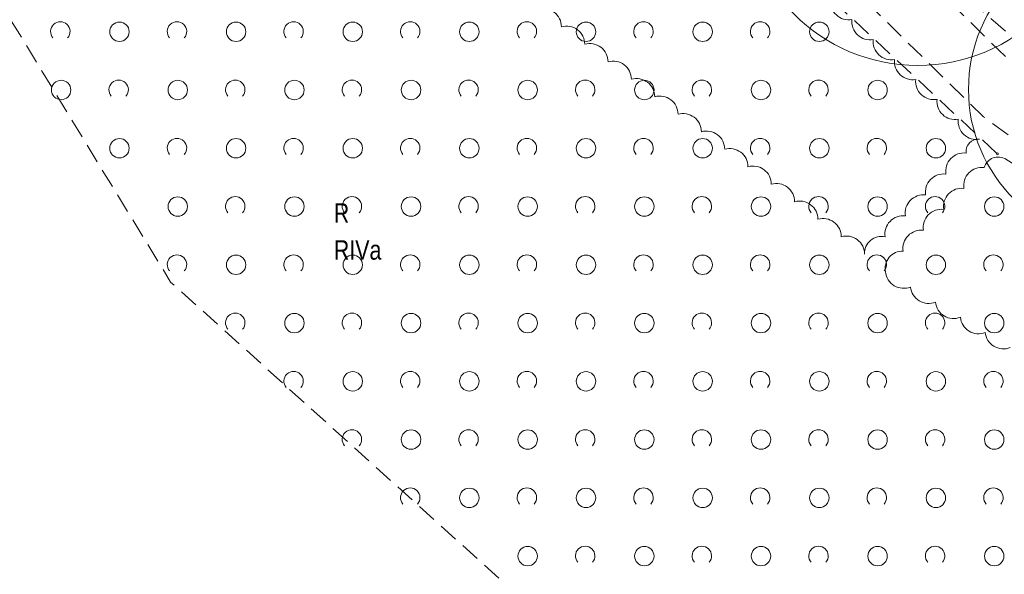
# Model space of a CAD drawing. Header units: metres. Extents: x 6540907 to 6541833, y 5893434 to 5894895.
# Tile 145 of 256: x 6541423 to 6541474, y 5893604 to 5893632. Entities that reach past the tile are written whole.
import ezdxf
from ezdxf.enums import TextEntityAlignment as Align

# ---------------------------------------------------------------- set-up
doc = ezdxf.new("R2010")
doc.units = ezdxf.units.M
doc.header["$MEASUREMENT"] = 0
doc.linetypes.add('1.0_0.5', pattern=[1.5, 1, -0.5])
doc.layers.get('0').update_dxf_attribs({"color": 2, "linetype": 'CONTINUOUS', "lineweight": 5})
for name, color, linetype, lineweight in [('140-Punkty robocze', 251, 'CONTINUOUS', 9), ('209-oznaczenie konturu klasyfikacyjnego', 251, 'CONTINUOUS', 9), ('210-oznaczenie konturu użytku gruntowego', 251, 'CONTINUOUS', 9), ('chodnik', 251, 'CONTINUOUS', 9), ('skarpa nieumocniona', 251, 'CONTINUOUS', 9), ('z_g_TOPOLE_out_E1', 12, 'CONTINUOUS', 20), ('zadrzewienie  zakrzewienie', 252, 'CONTINUOUS', 15)]:
    doc.layers.add(name, color=color, linetype=linetype, lineweight=lineweight)
doc.layers.add('z_i_masywy_grupy', color=7, linetype='CONTINUOUS', lineweight=13, true_color=0x7f926c)
doc.styles.get("Standard").update_dxf_attribs({"font": 'Arial', "width": 0.75})

# ---------------------------------------------------------------- blocks, each defined once
blk = doc.blocks.new('OTZK1')
at = {"color": 0, "linetype": 'Continuous'}
blk.add_circle((0, 0), 0.5, dxfattribs=at)
blk = doc.blocks.new('OTZK2')
at = {"color": 0, "linetype": 'Continuous'}
blk.add_arc((0, 0), 0.5, 318.85, 221.162, dxfattribs=at)
blk = doc.blocks.new('PIKIETA')
at = {"color": 0}
blk.add_circle((0, 0), 0.045, dxfattribs=at)

msp = doc.modelspace()

# ---------------------------------------------------------------- linework, layer by layer
at = {"layer": 'chodnik', "linetype": '1.0_0.5', "lineweight": 18, "flags": 128}
msp.add_lwpolyline([(6541148.09, 5893710.203), (6541121.4, 5893696.703), (6541122.75, 5893694.813), (6541149.27, 5893707.443), (6541185.84, 5893721.063), (6541214.53, 5893724.553), (6541220.14, 5893724.063), (6541232.78, 5893720.543), (6541273.74, 5893698.723), (6541292.32, 5893691.733), (6541299.58, 5893690.083), (6541311.46, 5893689.823), (6541320.71, 5893691.523), (6541358.75, 5893703.013), (6541381.84, 5893702.763), (6541383.11, 5893702.283), (6541394.29, 5893699.463), (6541417.15, 5893690.503), (6541419.74, 5893688.413), (6541430.87, 5893678.663), (6541433.75, 5893676.303), (6541442.13, 5893664.703), (6541450.88, 5893651.853), (6541461.26, 5893638.503), (6541472.88, 5893627.113), (6541484.16, 5893618.953), (6541492.85, 5893614.033), (6541512, 5893607.153), (6541515.21, 5893606.553), (6541516.3, 5893609.153), (6541512.94, 5893609.993), (6541494.11, 5893616.773), (6541485.78, 5893621.473), (6541474.82, 5893629.413), (6541463.5, 5893640.503), (6541453.3, 5893653.613), (6541444.59, 5893666.423), (6541435.95, 5893678.383), (6541432.81, 5893680.953), (6541421.67, 5893690.713), (6541418.67, 5893693.123), (6541395.21, 5893702.323), (6541384.01, 5893705.143), (6541382.4, 5893705.763), (6541358.33, 5893706.013), (6541320.17, 5893694.503), (6541310.58, 5893692.443), (6541305.73, 5893692.423), (6541301.24, 5893692.623), (6541301.24, 5893692.623), (6541293.42, 5893694.873), (6541277.75, 5893700.703), (6541274.98, 5893701.483), (6541233.63, 5893723.153), (6541220.53, 5893727.123), (6541214.73, 5893727.193), (6541185.16, 5893724.013)], close=True, dxfattribs=at)
at = {"layer": 'skarpa nieumocniona', "linetype": '1.0_0.5', "lineweight": 18, "flags": 128}
msp.add_lwpolyline([(6541517.39, 5893609.433), (6541507.44, 5893612.793), (6541491.19, 5893621.193), (6541469.93, 5893638.493), (6541452.4, 5893659.063), (6541450.94, 5893660.633), (6541445.06, 5893666.233), (6541453.3, 5893653.613), (6541463.5, 5893640.503), (6541485.78, 5893621.473), (6541494.11, 5893616.773), (6541512.94, 5893609.993)], close=True, dxfattribs=at)
at = {"layer": 'z_g_TOPOLE_out_E1', "linetype": 'Continuous'}
for centre, radius in [((6541469.491, 5893638.761), 9), ((6541480.101, 5893628.531), 8)]:
    msp.add_circle(centre, radius, dxfattribs=at)
at = {"layer": 'z_i_masywy_grupy', "linetype": 'Continuous'}
for points in [[(6541449.963, 5893632.652, -0.5), (6541451.162, 5893631.752, -0.5), (6541452.362, 5893630.851, -0.5), (6541453.561, 5893629.95, -0.5), (6541454.761, 5893629.05, -0.5), (6541455.96, 5893628.149, -0.5), (6541457.16, 5893627.248, -0.5), (6541458.359, 5893626.348, -0.5), (6541459.559, 5893625.447, -0.5), (6541460.758, 5893624.546, -0.5), (6541461.958, 5893623.646, -0.5), (6541463.157, 5893622.745, -0.5), (6541464.357, 5893621.844, -0.5), (6541465.556, 5893620.944, -0.5), (6541466.756, 5893620.043, -0.5), (6541467.813, 5893620.935, -0.5), (6541468.855, 5893622.014, -0.5), (6541469.897, 5893623.093, -0.5), (6541470.939, 5893624.172, -0.5), (6541471.981, 5893625.251, -0.5), (6541472.67, 5893625.963, -0.5), (6541471.576, 5893626.99, -0.5), (6541470.482, 5893628.016, -0.5), (6541469.388, 5893629.043, -0.5), (6541468.295, 5893630.07, -0.5), (6541467.201, 5893631.096, -0.5), (6541466.107, 5893632.123, -0.5), (6541465.013, 5893633.149, -0.5)], [(6541474.028, 5893624.931, 0.5), (6541472.91, 5893624.509, 0.5), (6541471.867, 5893623.431, 0.5), (6541470.825, 5893622.352, 0.5), (6541469.783, 5893621.274, 0.5), (6541468.74, 5893620.195, 0.5), (6541467.837, 5893619.134, 0.5), (6541469.119, 5893618.355, 0.5), (6541470.401, 5893617.575, 0.5), (6541471.682, 5893616.796, 0.5), (6541472.964, 5893616.016, 0.5), (6541474.245, 5893615.237, 0.5)]]:
    msp.add_lwpolyline(points, format="xyb", dxfattribs=at)
at = {"layer": 'zadrzewienie  zakrzewienie', "linetype": '1.0_0.5', "lineweight": 18, "flags": 128}
msp.add_lwpolyline([(6541318.34, 5893663.733), (6541365.21, 5893661.933), (6541400.25, 5893649.713), (6541416.54, 5893642.433), (6541431.06, 5893618.613), (6541451.77, 5893599.913), (6541474.69, 5893569.413), (6541515.21, 5893606.553), (6541506.98, 5893607.713), (6541490.01, 5893614.653), (6541473.59, 5893625.213), (6541460.36, 5893637.543), (6541433.18, 5893675.253), (6541416.44, 5893688.933), (6541382.33, 5893701.533), (6541358.84, 5893701.623), (6541325.63, 5893691.723), (6541325.63, 5893691.723)], close=True, dxfattribs=at)

# ---------------------------------------------------------------- block references
at = {"layer": '140-Punkty robocze', "linetype": 'Continuous', "lineweight": 13}
msp.add_blockref('PIKIETA', (6541473.59, 5893625.213), dxfattribs=at)
at = {"layer": 'zadrzewienie  zakrzewienie', "linetype": 'Continuous', "lineweight": 18}
for name, p in [('OTZK2', (6541425.384, 5893631.51)), ('OTZK1', (6541428.426, 5893631.499)), ('OTZK2', (6541431.384, 5893631.51)), ('OTZK1', (6541434.426, 5893631.499)), ('OTZK2', (6541437.384, 5893631.51)), ('OTZK1', (6541440.426, 5893631.499)), ('OTZK2', (6541443.384, 5893631.51)), ('OTZK1', (6541446.426, 5893631.499)), ('OTZK2', (6541449.384, 5893631.51)), ('OTZK1', (6541452.426, 5893631.499)), ('OTZK2', (6541455.384, 5893631.51)), ('OTZK1', (6541458.426, 5893631.499)), ('OTZK2', (6541461.384, 5893631.51)), ('OTZK1', (6541464.426, 5893631.499)), ('OTZK1', (6541425.426, 5893628.499)), ('OTZK2', (6541428.384, 5893628.51)), ('OTZK1', (6541431.426, 5893628.499)), ('OTZK2', (6541434.384, 5893628.51)), ('OTZK1', (6541437.426, 5893628.499)), ('OTZK2', (6541440.384, 5893628.51)), ('OTZK1', (6541443.426, 5893628.499)), ('OTZK2', (6541446.384, 5893628.51)), ('OTZK1', (6541449.426, 5893628.499)), ('OTZK2', (6541452.384, 5893628.51)), ('OTZK1', (6541455.426, 5893628.499)), ('OTZK2', (6541458.384, 5893628.51)), ('OTZK1', (6541461.426, 5893628.499)), ('OTZK2', (6541464.384, 5893628.51)), ('OTZK1', (6541467.426, 5893628.499)), ('OTZK2', (6541431.384, 5893625.51)), ('OTZK2', (6541437.384, 5893625.51)), ('OTZK2', (6541443.384, 5893625.51)), ('OTZK2', (6541449.384, 5893625.51)), ('OTZK2', (6541455.384, 5893625.51)), ('OTZK2', (6541461.384, 5893625.51)), ('OTZK2', (6541467.384, 5893625.51)), ('OTZK1', (6541428.426, 5893625.499)), ('OTZK1', (6541434.426, 5893625.499)), ('OTZK1', (6541440.426, 5893625.499)), ('OTZK1', (6541446.426, 5893625.499)), ('OTZK1', (6541452.426, 5893625.499)), ('OTZK1', (6541458.426, 5893625.499)), ('OTZK1', (6541464.426, 5893625.499)), ('OTZK1', (6541470.426, 5893625.499)), ('OTZK2', (6541434.384, 5893622.51)), ('OTZK2', (6541440.384, 5893622.51)), ('OTZK2', (6541446.384, 5893622.51)), ('OTZK2', (6541452.384, 5893622.51)), ('OTZK2', (6541458.384, 5893622.51)), ('OTZK2', (6541464.384, 5893622.51)), ('OTZK2', (6541470.384, 5893622.51)), ('OTZK1', (6541431.426, 5893622.499)), ('OTZK1', (6541437.426, 5893622.499)), ('OTZK1', (6541443.426, 5893622.499)), ('OTZK1', (6541449.426, 5893622.499)), ('OTZK1', (6541455.426, 5893622.499)), ('OTZK1', (6541461.426, 5893622.499)), ('OTZK1', (6541467.426, 5893622.499)), ('OTZK1', (6541473.426, 5893622.499)), ('OTZK2', (6541431.384, 5893619.51)), ('OTZK1', (6541434.426, 5893619.499)), ('OTZK2', (6541437.384, 5893619.51)), ('OTZK1', (6541440.426, 5893619.499)), ('OTZK2', (6541443.384, 5893619.51)), ('OTZK1', (6541446.426, 5893619.499)), ('OTZK2', (6541449.384, 5893619.51)), ('OTZK1', (6541452.426, 5893619.499)), ('OTZK2', (6541455.384, 5893619.51)), ('OTZK1', (6541458.426, 5893619.499)), ('OTZK2', (6541461.384, 5893619.51)), ('OTZK1', (6541464.426, 5893619.499)), ('OTZK2', (6541467.384, 5893619.51)), ('OTZK1', (6541470.426, 5893619.499)), ('OTZK2', (6541473.384, 5893619.51)), ('OTZK2', (6541434.384, 5893616.51)), ('OTZK1', (6541437.426, 5893616.499)), ('OTZK2', (6541440.384, 5893616.51)), ('OTZK1', (6541443.426, 5893616.499)), ('OTZK2', (6541446.384, 5893616.51)), ('OTZK1', (6541449.426, 5893616.499)), ('OTZK2', (6541452.384, 5893616.51)), ('OTZK1', (6541455.426, 5893616.499)), ('OTZK2', (6541458.384, 5893616.51)), ('OTZK1', (6541461.426, 5893616.499)), ('OTZK2', (6541464.384, 5893616.51)), ('OTZK1', (6541467.426, 5893616.499)), ('OTZK2', (6541470.384, 5893616.51)), ('OTZK1', (6541473.426, 5893616.499)), ('OTZK2', (6541437.384, 5893613.51)), ('OTZK1', (6541440.426, 5893613.499)), ('OTZK2', (6541443.384, 5893613.51)), ('OTZK1', (6541446.426, 5893613.499)), ('OTZK2', (6541449.384, 5893613.51)), ('OTZK1', (6541452.426, 5893613.499)), ('OTZK2', (6541455.384, 5893613.51)), ('OTZK1', (6541458.426, 5893613.499)), ('OTZK2', (6541461.384, 5893613.51)), ('OTZK1', (6541464.426, 5893613.499)), ('OTZK2', (6541467.384, 5893613.51)), ('OTZK1', (6541470.426, 5893613.499)), ('OTZK2', (6541473.384, 5893613.51)), ('OTZK2', (6541440.384, 5893610.51)), ('OTZK1', (6541443.426, 5893610.499)), ('OTZK2', (6541446.384, 5893610.51)), ('OTZK1', (6541449.426, 5893610.499)), ('OTZK2', (6541452.384, 5893610.51)), ('OTZK1', (6541455.426, 5893610.499)), ('OTZK2', (6541458.384, 5893610.51)), ('OTZK1', (6541461.426, 5893610.499)), ('OTZK2', (6541464.384, 5893610.51)), ('OTZK1', (6541467.426, 5893610.499)), ('OTZK2', (6541470.384, 5893610.51)), ('OTZK1', (6541473.426, 5893610.499)), ('OTZK2', (6541443.384, 5893607.51)), ('OTZK1', (6541446.426, 5893607.499)), ('OTZK2', (6541449.384, 5893607.51)), ('OTZK1', (6541452.426, 5893607.499)), ('OTZK2', (6541455.384, 5893607.51)), ('OTZK1', (6541458.426, 5893607.499)), ('OTZK2', (6541461.384, 5893607.51)), ('OTZK1', (6541464.426, 5893607.499)), ('OTZK2', (6541467.384, 5893607.51)), ('OTZK1', (6541470.426, 5893607.499)), ('OTZK2', (6541473.384, 5893607.51)), ('OTZK1', (6541449.426, 5893604.499)), ('OTZK2', (6541452.384, 5893604.51)), ('OTZK1', (6541455.426, 5893604.499)), ('OTZK2', (6541458.384, 5893604.51)), ('OTZK1', (6541461.426, 5893604.499)), ('OTZK2', (6541464.384, 5893604.51)), ('OTZK1', (6541467.426, 5893604.499)), ('OTZK2', (6541470.384, 5893604.51)), ('OTZK1', (6541473.426, 5893604.499))]:
    msp.add_blockref(name, p, dxfattribs=at)

# ---------------------------------------------------------------- texts
at = {"layer": '209-oznaczenie konturu klasyfikacyjnego', "linetype": 'Continuous', "lineweight": 18, "width": 0.79}
msp.add_text('RIVa', height=1, dxfattribs=at).set_placement((6541439.45, 5893620.763), align=Align.TOP_LEFT)
at = {"layer": '210-oznaczenie konturu użytku gruntowego', "linetype": 'Continuous', "lineweight": 18, "width": 0.79}
msp.add_text('R', height=1, dxfattribs=at).set_placement((6541439.45, 5893621.663))

doc.saveas('drawing.dxf')
